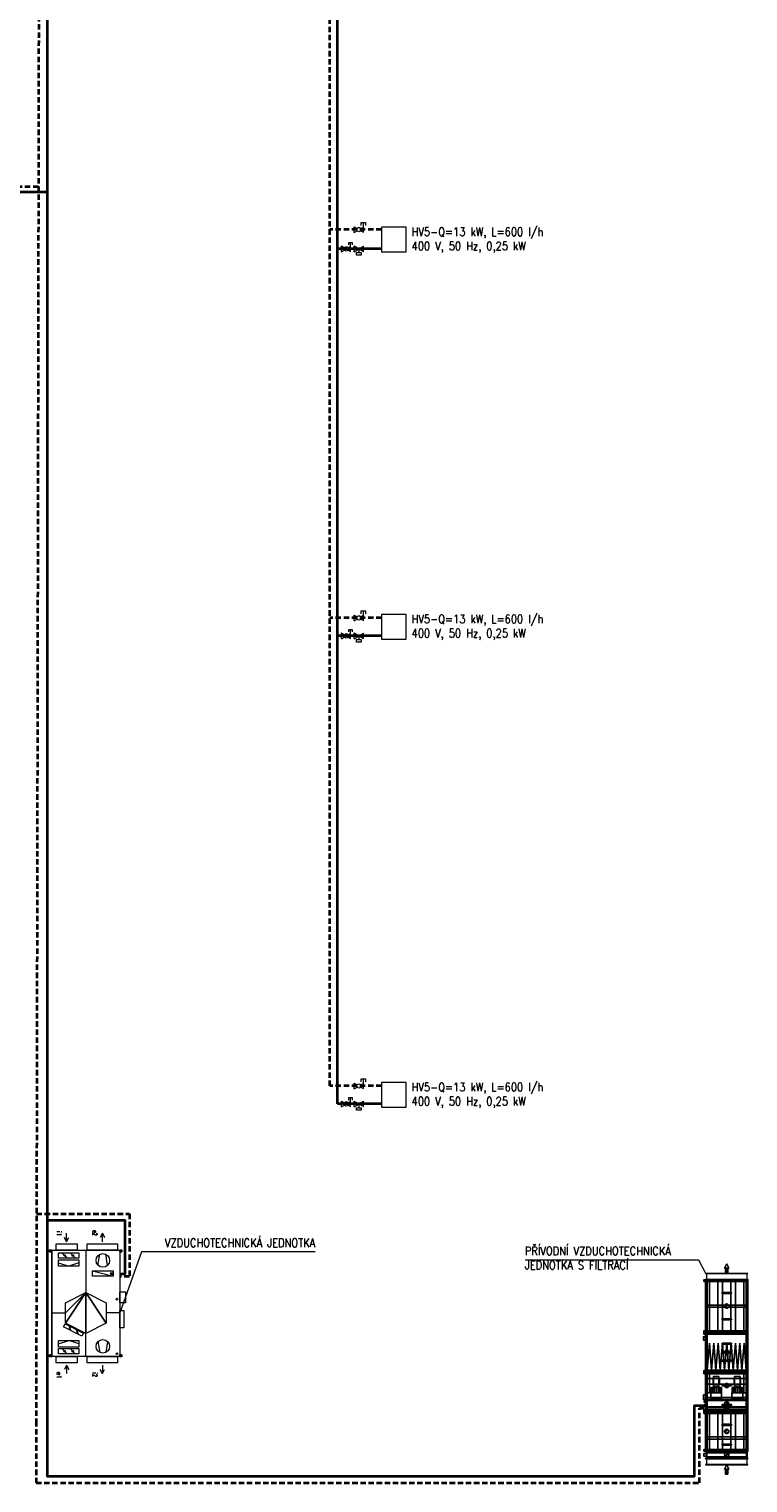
# Model space of a CAD drawing. Header units: millimetres. Extents: x 852228 to 2308442, y -221817 to -112108.
# Tile 6 of 24: x 950497 to 967382, y -176488 to -142322. Entities that reach past the tile are written whole.
import ezdxf

# ---------------------------------------------------------------- set-up
doc = ezdxf.new("R2010")
doc.units = ezdxf.units.MM
doc.header["$LTSCALE"] = 10
doc.linetypes.add('DASHED', pattern=[19.05, 12.7, -6.35])
for name, color, linetype, lineweight in [('_UT_zarizeni', 50, 'Continuous', 15), ('T-p_privodni', 1, 'Continuous', 35), ('T-p_zpetne', 5, 'DASHED', 35)]:
    doc.layers.add(name, color=color, linetype=linetype, lineweight=lineweight)
doc.styles.add('Popis', font='simplex.shx', dxfattribs={"width": 0.85, "height": 150})
doc.styles.add('TXT', font='txt_____.ttf')

# ---------------------------------------------------------------- blocks, each defined once
blk = doc.blocks.new('C_1_GDCPWT517218161135')
for points in [[(-7315098.1, -2997500), (-7310098.1, -2997500), (-7310098.1, -2002500), (-7315098.1, -2002500)], [(-7315098.1, -2997500), (-7310098.1, -2997500), (-7310098.1, -2002500), (-7315098.1, -2002500)], [(-7315098.1, -2977500), (-7165098.1, -2977500), (-7165098.1, -2022500), (-7315098.1, -2022500)], [(-7170098.1, -2997500), (-7165098.1, -2997500), (-7165098.1, -2002500), (-7170098.1, -2002500)], [(-7170098.1, -2997500), (-7165098.1, -2997500), (-7165098.1, -2002500), (-7170098.1, -2002500)]]:
    blk.add_lwpolyline(points, close=True)
blk = doc.blocks.new('A_1_GDCPWT517218161135')
for points in [[(-7535198.2, -2500000), (-7435175.3, -2549988.5), (-7435198.2, -2449988.5)], [(-7535198.2, -2500000), (-7435198.2, -2449988.5), (-7435221.2, -2450011.5)], [(-7535198.2, -2500000), (-7435221.2, -2450011.5), (-7435198.2, -2550011.5)], [(-7535198.2, -2500000), (-7435198.2, -2550011.5), (-7435175.3, -2549988.5)], [(-7315198.2, -2469993.2), (-7315211.9, -2470006.8), (-7435249, -2470006.8)], [(-7435249, -2470006.8), (-7435235.4, -2469993.2), (-7315198.2, -2469993.2)], [(-7435235.4, -2530006.8), (-7435249, -2470006.8), (-7315211.9, -2470006.8)], [(-7315184.6, -2529993.2), (-7315198.2, -2469993.2), (-7435235.4, -2469993.2)], [(-7435235.4, -2469993.2), (-7435221.7, -2529993.2), (-7315184.6, -2529993.2)], [(-7315211.9, -2470006.8), (-7315198.2, -2530006.8), (-7435235.4, -2530006.8)], [(-7435221.7, -2529993.2), (-7435235.4, -2530006.8), (-7315198.2, -2530006.8)], [(-7315198.2, -2530006.8), (-7315184.6, -2529993.2), (-7435221.7, -2529993.2)], [(-7435198.2, -2449988.5), (-7435198.2, -2500000), (-7435221.2, -2450011.5)], [(-7435221.2, -2450011.5), (-7435198.2, -2500000), (-7435198.2, -2550011.5)], [(-7435175.3, -2549988.5), (-7435198.2, -2500000), (-7435198.2, -2449988.5)], [(-7435198.2, -2550011.5), (-7435198.2, -2500000), (-7435175.3, -2549988.5)], [(-7315211.9, -2470006.8), (-7315198.2, -2469993.2), (-7315184.6, -2529993.2)], [(-7315184.6, -2529993.2), (-7315198.2, -2530006.8), (-7315211.9, -2470006.8)]]:
    blk.add_lwpolyline(points, close=True)
blk = doc.blocks.new('C_7_GDCPWT517218161135')
for points in [[(-2964899.9, -2997500), (-2959899.9, -2997500), (-2959899.9, -2002500), (-2964899.9, -2002500)], [(-2964899.9, -2997500), (-2959899.9, -2997500), (-2959899.9, -2002500), (-2964899.9, -2002500)], [(-2964899.9, -2977500), (-2814899.9, -2977500), (-2814899.9, -2022500), (-2964899.9, -2022500)], [(-2819899.9, -2997500), (-2814899.9, -2997500), (-2814899.9, -2002500), (-2819899.9, -2002500)], [(-2819899.9, -2997500), (-2814899.9, -2997500), (-2814899.9, -2002500), (-2819899.9, -2002500)]]:
    blk.add_lwpolyline(points, close=True)
blk = doc.blocks.new('A_2_GDCPWT517218161135')
for points in [[(-2814780.8, -2500000), (-2714758.1, -2549943.1), (-2714780.8, -2449943.1)], [(-2814780.8, -2500000), (-2714780.8, -2449943.1), (-2714803.5, -2449965.8)], [(-2814780.8, -2500000), (-2714803.5, -2449965.8), (-2714780.8, -2549965.8)], [(-2814780.8, -2500000), (-2714780.8, -2549965.8), (-2714758.1, -2549943.1)], [(-2594780.8, -2469892.8), (-2594794.4, -2469906.5), (-2714831.5, -2469961.4)], [(-2714831.5, -2469961.4), (-2714817.9, -2469947.5), (-2594780.8, -2469892.8)], [(-2714817.9, -2529961.4), (-2714831.5, -2469961.4), (-2594794.4, -2469906.5)], [(-2594767.1, -2529892.8), (-2594780.8, -2469892.8), (-2714817.9, -2469947.5)], [(-2594794.4, -2469906.5), (-2594780.8, -2529906.5), (-2714817.9, -2529961.4)], [(-2714817.9, -2469947.5), (-2714804.2, -2529947.5), (-2594767.1, -2529892.8)], [(-2714804.2, -2529947.5), (-2714817.9, -2529961.4), (-2594780.8, -2529906.5)], [(-2594780.8, -2529906.5), (-2594767.1, -2529892.8), (-2714804.2, -2529947.5)], [(-2714780.8, -2449943.1), (-2714780.8, -2499954.3), (-2714803.5, -2449965.8)], [(-2714803.5, -2449965.8), (-2714780.8, -2499954.3), (-2714780.8, -2549965.8)], [(-2714758.1, -2549943.1), (-2714780.8, -2499954.3), (-2714780.8, -2449943.1)], [(-2714780.8, -2549965.8), (-2714780.8, -2499954.3), (-2714758.1, -2549943.1)], [(-2594794.4, -2469906.5), (-2594780.8, -2469892.8), (-2594767.1, -2529892.8)], [(-2594767.1, -2529892.8), (-2594780.8, -2529906.5), (-2594794.4, -2469906.5)]]:
    blk.add_lwpolyline(points, close=True)
blk = doc.blocks.new('JEDNOTKA_1-18621-174053_M')
for p, q in [((0, 0), (0, 1600000)), ((0, 1600000), (2500000, 1600000)), ((29000, 1650000), (41000, 1650000)), ((29000, 1600000), (41000, 1600000)), ((41000, 1600000), (41000, 1650000)), ((487000, 960000), (612000, 1440000)), ((532000, 1402000), (567000, 1402000)), ((550000, 1385000), (550000, 1420000)), ((1475000, 1600000), (1475000, 1280000)), ((2458000, 1650000), (2458000, 1600000)), ((2471000, 1650000), (2458000, 1650000)), ((2471000, 1600000), (2458000, 1600000)), ((2500000, 1600000), (2500000, 0)), ((-399000, 1190000), (-299000, 1240000)), ((-199000, 1190000), (-399000, 1190000)), ((-399000, 1190000), (-299000, 1140000)), ((352000, 1313000), (96000, 1270000)), ((352000, 1086000), (96000, 1129000)), ((2148000, 1313000), (2404000, 1270000)), ((2148000, 1086000), (2404000, 1129000)), ((2701000, 1190000), (2901000, 1190000)), ((2901000, 1190000), (2801000, 1240000)), ((2901000, 1190000), (2801000, 1140000)), ((0, 800000), (995000, 800000)), ((2500000, 800000), (1955000, 800000)), ((-199000, 350000), (-399000, 350000)), ((-199000, 350000), (-299000, 400000)), ((-199000, 350000), (-299000, 300000)), ((75000, 446000), (175000, 546000)), ((75000, 254000), (175000, 354000)), ((300000, 640000), (375000, 400000)), ((300000, 160000), (375000, 400000)), ((1788000, 412000), (1874000, 440000)), ((1875000, 583000), (1961000, 611000)), ((2200000, 640000), (2125000, 400000)), ((2200000, 160000), (2125000, 400000)), ((2325000, 446000), (2425000, 546000)), ((2325000, 254000), (2425000, 354000)), ((2701000, 350000), (2801000, 400000)), ((2701000, 350000), (2901000, 350000)), ((2701000, 350000), (2801000, 300000)), ((0, 0), (2500000, 0)), ((29000, 0), (41000, 0)), ((41000, -50000), (41000, 0)), ((1475000, 0), (1475000, 320000)), ((2458000, 0), (2458000, -50000)), ((2471000, 0), (2458000, 0)), ((29000, -50000), (41000, -50000)), ((2471000, -50000), (2458000, -50000))]:
    blk.add_line(p, q)
for points in [[(979000, 1600000), (979000, 1735000), (1234000, 1735000), (1234000, 1600000)], [(0, 835000), (-150000, 835000), (-150000, 1545000), (0, 1545000)], [(-8000, 1600000), (-8000, 1650000), (41000, 1650000), (41000, 1600000)], [(29000, 1650000), (-8000, 1650000), (41000, 1650000)], [(29000, 1600000), (-8000, 1600000), (41000, 1600000)], [(0, 0), (0, 1600000), (2500000, 1600000), (2500000, 0)], [(0, 0), (0, 1600000), (2500000, 1600000), (2500000, 0)], [(487000, 960000), (487000, 1440000), (612000, 1440000), (612000, 960000)], [(1420000, 1600000), (1420000, 1690000), (1825000, 1690000), (1825000, 1600000)], [(2508000, 1650000), (2508000, 1600000), (2458000, 1600000), (2458000, 1650000)], [(2471000, 1650000), (2508000, 1650000), (2458000, 1650000)], [(2471000, 1600000), (2508000, 1600000), (2458000, 1600000)], [(2500000, 1545000), (2650000, 1545000), (2650000, 835000), (2500000, 835000)], [(995000, 800000), (1235000, 1280000), (1715000, 1280000)], [(995000, 800000), (1715000, 1280000), (1955000, 800000)], [(995000, 800000), (1955000, 800000), (1715000, 320000)], [(995000, 800000), (1715000, 320000), (1475000, 320000)], [(995000, 800000), (1475000, 320000), (1235000, 320000)], [(1730000, 316000), (1948000, 744000), (2019000, 707000), (1801000, 280000)], [(0, 100000), (-150000, 100000), (-150000, 600000), (0, 600000)], [(62000, 160000), (62000, 640000), (187000, 640000), (187000, 160000)], [(225000, 160000), (225000, 640000), (375000, 640000), (375000, 160000)], [(2275000, 640000), (2275000, 160000), (2125000, 160000), (2125000, 640000)], [(2312000, 160000), (2312000, 640000), (2437000, 640000), (2437000, 160000)], [(2500000, 600000), (2650000, 600000), (2650000, 100000), (2500000, 100000)], [(-8000, -50000), (-8000, 0), (41000, 0), (41000, -50000)], [(29000, 0), (-8000, 0), (41000, 0)], [(2508000, 0), (2508000, -50000), (2458000, -50000), (2458000, 0)], [(2471000, 0), (2508000, 0), (2458000, 0)], [(29000, -50000), (-8000, -50000), (41000, -50000)], [(2471000, -50000), (2508000, -50000), (2458000, -50000)]]:
    blk.add_lwpolyline(points, close=True)
for centre, radius in [((16000, 1625000), 5000), ((550000, 1402000), 25000), ((1151000, 1533000), 20000), ((2433000, 1533000), 20000), ((2483000, 1625000), 5000), ((240000, 1200000), 160000), ((2260000, 1200000), 160000), ((125000, 496000), 18000), ((1831000, 426000), 12000), ((1918000, 597000), 12000), ((2375000, 496000), 18000), ((125000, 304000), 18000), ((2375000, 304000), 18000), ((16000, -25000), 5000), ((2483000, -25000), 5000)]:
    blk.add_circle(centre, radius)
at = {"char_height": 113000, "attachment_point": 7, "style": 'TXT'}
for s, insert, width in [('\\W0.56;e2', (-467000, 957000), 134592.78), ('\\W0.61;i2', (2879000, 957000), 124828.92), ('\\W0.92;i1', (-449000, 117000), 170306.7), ('\\W0.70;e1', (2861000, 117000), 155354.38)]:
    blk.add_mtext(s, dxfattribs=dict(at, insert=insert, width=width))

msp = doc.modelspace()

# ---------------------------------------------------------------- linework, layer by layer
at = {"color": 7}
for p, q in [((966876, -172333), (966835, -172333)), ((966923, -172301), (966882, -172301)), ((966925, -172360), (966884, -172360)), ((966842, -174226), (966862, -174155)), ((966927, -174225), (966908, -174155)), ((966861, -174629), (966907, -174629)), ((966884, -174651), (966884, -174606)), ((966923, -175246), (966882, -175246)), ((966876, -175278), (966835, -175278)), ((966925, -175305), (966884, -175305)), ((966850, -175847), (966877, -175832)), ((966893, -175823), (966920, -175809))]:
    msp.add_line(p, q, dxfattribs=at)
for points in [[(966347, -171718), (966382, -171718), (966382, -171713), (966347, -171713)], [(966347, -171753), (966387, -171753), (966387, -171713), (966347, -171713)], [(966382, -171713), (966382, -171753), (966386, -171753), (966386, -171713)], [(966387, -171713), (966387, -172953), (966412, -172953), (966412, -171713)], [(966412, -171713), (966412, -172953), (966427, -172953), (966427, -171713)], [(966412, -171713), (966412, -171753), (967357, -171753), (967357, -171713)], [(966412, -171713), (966412, -171738), (967357, -171738), (967357, -171713)], [(966412, -171738), (966412, -172308), (967357, -172308), (967357, -171738)], [(966412, -171753), (966412, -172913), (967357, -172913), (967357, -171753)], [(966479, -171713), (966479, -172953), (966679, -172953), (966679, -171713)], [(966784, -171713), (966784, -172953), (966984, -172953), (966984, -171713)], [(967089, -171713), (967089, -172953), (967289, -172953), (967289, -171713)], [(967342, -171713), (967342, -172953), (967357, -172953), (967357, -171713)], [(967357, -171713), (967357, -172953), (967382, -172953), (967382, -171713)], [(966807, -172010), (966775, -172010), (966775, -172035), (966807, -172035)], [(966838, -172010), (966807, -172010), (966807, -172035), (966838, -172035)], [(966838, -172010), (966838, -172035), (966932, -172035), (966932, -172010)], [(966932, -172010), (966932, -172035), (966963, -172035), (966963, -172010)], [(966995, -172010), (966963, -172010), (966963, -172035), (966995, -172035)], [(966412, -172308), (966412, -172358), (967357, -172358), (967357, -172308)], [(966412, -172358), (966412, -172928), (967357, -172928), (967357, -172358)], [(966807, -172630), (966775, -172630), (966775, -172655), (966807, -172655)], [(966838, -172630), (966807, -172630), (966807, -172655), (966838, -172655)], [(966838, -172630), (966838, -172655), (966932, -172655), (966932, -172630)], [(966932, -172630), (966932, -172655), (966963, -172655), (966963, -172630)], [(966995, -172630), (966963, -172630), (966963, -172655), (966995, -172655)], [(966387, -173053), (966387, -173133), (966337, -173133), (966337, -173053)], [(966347, -172953), (966387, -172953), (966387, -172913), (966347, -172913)], [(966347, -172953), (966382, -172953), (966382, -172948), (966347, -172948)], [(966347, -172953), (966387, -172953), (966387, -172993), (966347, -172993)], [(966347, -172953), (966382, -172953), (966382, -172958), (966347, -172958)], [(966382, -172913), (966382, -172953), (966386, -172953), (966386, -172913)], [(966382, -172993), (966382, -172953), (966386, -172953), (966386, -172993)], [(966412, -172953), (966412, -173883), (966387, -173883), (966387, -172953)], [(966412, -172913), (966412, -172953), (967357, -172953), (967357, -172913)], [(966412, -172928), (966412, -172953), (967357, -172953), (967357, -172928)], [(967357, -172953), (967357, -172993), (966412, -172993), (966412, -172953)], [(967357, -172953), (967357, -172978), (966412, -172978), (966412, -172953)], [(966427, -172953), (966427, -173883), (966412, -173883), (966412, -172953)], [(967357, -172978), (967357, -173858), (966412, -173858), (966412, -172978)], [(967357, -172993), (967357, -173843), (966412, -173843), (966412, -172993)], [(966478, -173203), (966528, -173838), (966427, -173838)], [(966579, -173203), (966630, -173838), (966528, -173838)], [(966681, -173203), (966732, -173838), (966630, -173838)], [(966782, -173203), (966833, -173838), (966732, -173838)], [(966774, -173205), (966805, -173205), (966805, -173230), (966774, -173230)], [(966837, -173205), (966837, -173230), (966805, -173230), (966805, -173205)], [(966884, -173203), (966935, -173838), (966833, -173838)], [(966930, -173205), (966930, -173230), (966837, -173230), (966837, -173205)], [(966930, -173205), (966961, -173205), (966961, -173230), (966930, -173230)], [(966986, -173203), (967036, -173838), (966935, -173838)], [(966961, -173205), (966994, -173205), (966994, -173230), (966961, -173230)], [(967087, -173203), (967138, -173838), (967036, -173838)], [(967189, -173203), (967240, -173838), (967138, -173838)], [(967290, -173203), (967341, -173838), (967240, -173838)], [(967357, -172953), (967357, -173883), (967342, -173883), (967342, -172953)], [(967382, -172953), (967382, -173883), (967357, -173883), (967357, -172953)], [(966347, -173843), (966387, -173843), (966387, -173883), (966347, -173883)], [(966347, -173878), (966382, -173878), (966382, -173883), (966347, -173883)], [(966347, -173883), (966387, -173883), (966387, -173923), (966347, -173923)], [(966347, -173883), (966382, -173883), (966382, -173888), (966347, -173888)], [(966382, -173883), (966382, -173843), (966386, -173843), (966386, -173883)], [(966382, -173923), (966382, -173883), (966386, -173883), (966386, -173923)], [(966412, -173883), (966412, -174813), (966387, -174813), (966387, -173883)], [(967357, -173843), (967357, -173883), (966412, -173883), (966412, -173843)], [(967357, -173858), (967357, -173883), (966412, -173883), (966412, -173858)], [(966427, -173883), (966427, -174813), (966412, -174813), (966412, -173883)], [(967357, -173883), (967357, -173923), (966412, -173923), (966412, -173883)], [(967357, -173883), (967357, -173908), (966412, -173908), (966412, -173883)], [(966482, -173883), (966482, -174373), (966427, -174373), (966427, -173883)], [(966774, -173605), (966805, -173605), (966805, -173630), (966774, -173630)], [(966837, -173605), (966837, -173630), (966805, -173630), (966805, -173605)], [(966930, -173605), (966930, -173630), (966837, -173630), (966837, -173605)], [(966930, -173605), (966961, -173605), (966961, -173630), (966930, -173630)], [(966961, -173605), (966994, -173605), (966994, -173630), (966961, -173630)], [(967341, -173883), (967341, -174373), (967286, -174373), (967286, -173883)], [(967357, -173883), (967357, -174813), (967342, -174813), (967342, -173883)], [(967382, -173883), (967382, -174813), (967357, -174813), (967357, -173883)], [(967357, -173908), (967357, -174478), (966412, -174478), (966412, -173908)], [(967357, -173923), (967357, -174773), (966412, -174773), (966412, -173923)], [(967342, -174035), (967342, -174170), (966427, -174170), (966427, -174035)], [(966514, -174248), (966524, -174248), (966524, -174373), (966514, -174373)], [(966524, -174248), (966550, -174248), (966550, -174373), (966524, -174373)], [(966550, -174248), (966589, -174248), (966589, -174373), (966550, -174373)], [(966712, -174035), (966712, -174170), (966562, -174170), (966562, -174035)], [(966702, -173988), (966702, -174218), (966572, -174218), (966572, -173988)], [(966589, -174248), (966637, -174248), (966637, -174373), (966589, -174373)], [(966652, -174218), (966652, -174248), (966622, -174248), (966622, -174218)], [(966637, -174248), (966684, -174248), (966684, -174373), (966637, -174373)], [(966684, -174248), (966723, -174248), (966723, -174373), (966684, -174373)], [(966723, -174248), (966750, -174248), (966750, -174373), (966723, -174373)], [(966750, -174248), (966759, -174248), (966759, -174373), (966750, -174373)], [(966774, -174180), (966805, -174180), (966805, -174205), (966774, -174205)], [(966837, -174180), (966837, -174205), (966805, -174205), (966805, -174180)], [(966930, -174180), (966930, -174205), (966837, -174205), (966837, -174180)], [(966930, -174180), (966961, -174180), (966961, -174205), (966930, -174205)], [(966961, -174180), (966994, -174180), (966994, -174205), (966961, -174205)], [(967009, -174248), (967018, -174248), (967018, -174373), (967009, -174373)], [(967018, -174248), (967045, -174248), (967045, -174373), (967018, -174373)], [(967045, -174248), (967084, -174248), (967084, -174373), (967045, -174373)], [(967206, -174035), (967206, -174170), (967056, -174170), (967056, -174035)], [(967196, -173988), (967196, -174218), (967066, -174218), (967066, -173988)], [(967084, -174248), (967131, -174248), (967131, -174373), (967084, -174373)], [(967146, -174218), (967146, -174248), (967116, -174248), (967116, -174218)], [(967131, -174248), (967179, -174248), (967179, -174373), (967131, -174373)], [(967179, -174248), (967218, -174248), (967218, -174373), (967179, -174373)], [(967218, -174248), (967244, -174248), (967244, -174373), (967218, -174373)], [(967244, -174248), (967254, -174248), (967254, -174373), (967244, -174373)], [(966387, -174418), (966387, -174528), (966337, -174528), (966337, -174418)], [(966427, -174561), (966427, -174565), (966357, -174565), (966357, -174561)], [(966427, -174565), (966427, -174577), (966357, -174577), (966357, -174565)], [(966427, -174577), (966427, -174589), (966357, -174589), (966357, -174577)], [(966427, -174589), (966427, -174594), (966357, -174594), (966357, -174589)], [(967357, -174478), (967357, -174528), (966412, -174528), (966412, -174478)], [(967357, -174528), (967357, -174788), (966412, -174788), (966412, -174528)], [(966427, -174548), (967342, -174548), (967342, -174698), (966427, -174698)], [(966509, -174373), (966764, -174373), (966764, -174503), (966509, -174503)], [(967004, -174373), (967259, -174373), (967259, -174503), (967004, -174503)], [(966347, -174773), (966387, -174773), (966387, -174813), (966347, -174813)], [(966347, -174808), (966382, -174808), (966382, -174813), (966347, -174813)], [(966347, -174818), (966382, -174818), (966382, -174813), (966347, -174813)], [(966347, -174853), (966387, -174853), (966387, -174813), (966347, -174813)], [(966427, -174651), (966427, -174655), (966357, -174655), (966357, -174651)], [(966427, -174655), (966427, -174667), (966357, -174667), (966357, -174655)], [(966427, -174667), (966427, -174679), (966357, -174679), (966357, -174667)], [(966427, -174679), (966427, -174684), (966357, -174684), (966357, -174679)], [(966382, -174813), (966382, -174773), (966386, -174773), (966386, -174813)], [(966382, -174813), (966382, -174853), (966386, -174853), (966386, -174813)], [(966387, -174813), (966387, -175743), (966412, -175743), (966412, -174813)], [(967357, -174773), (967357, -174813), (966412, -174813), (966412, -174773)], [(967357, -174788), (967357, -174813), (966412, -174813), (966412, -174788)], [(966412, -174813), (966412, -175743), (966427, -175743), (966427, -174813)], [(966412, -174813), (966412, -174853), (967357, -174853), (967357, -174813)], [(966412, -174813), (966412, -174838), (967357, -174838), (967357, -174813)], [(966412, -174838), (966412, -175408), (967357, -175408), (967357, -174838)], [(966412, -174853), (966412, -175703), (967357, -175703), (967357, -174853)], [(967342, -174720), (967342, -174768), (966427, -174768), (966427, -174720)], [(966479, -174813), (966479, -175743), (966679, -175743), (966679, -174813)], [(966774, -174644), (966805, -174644), (966805, -174669), (966774, -174669)], [(966784, -174813), (966784, -175743), (966984, -175743), (966984, -174813)], [(966837, -174644), (966837, -174669), (966805, -174669), (966805, -174644)], [(966930, -174644), (966930, -174669), (966837, -174669), (966837, -174644)], [(966930, -174644), (966961, -174644), (966961, -174669), (966930, -174669)], [(966961, -174644), (966994, -174644), (966994, -174669), (966961, -174669)], [(967089, -174813), (967089, -175743), (967289, -175743), (967289, -174813)], [(967342, -174813), (967342, -175743), (967357, -175743), (967357, -174813)], [(967357, -174813), (967357, -175743), (967382, -175743), (967382, -174813)], [(966807, -175110), (966775, -175110), (966775, -175135), (966807, -175135)], [(966838, -175110), (966807, -175110), (966807, -175135), (966838, -175135)], [(966838, -175110), (966838, -175135), (966932, -175135), (966932, -175110)], [(966932, -175110), (966932, -175135), (966963, -175135), (966963, -175110)], [(966995, -175110), (966963, -175110), (966963, -175135), (966995, -175135)], [(966412, -175408), (966412, -175458), (967357, -175458), (967357, -175408)], [(966412, -175458), (966412, -175718), (967357, -175718), (967357, -175458)], [(966807, -175574), (966775, -175574), (966775, -175599), (966807, -175599)], [(966838, -175574), (966807, -175574), (966807, -175599), (966838, -175599)], [(966838, -175574), (966838, -175599), (966932, -175599), (966932, -175574)], [(966932, -175574), (966932, -175599), (966963, -175599), (966963, -175574)], [(966995, -175574), (966963, -175574), (966963, -175599), (966995, -175599)], [(966347, -175743), (966387, -175743), (966387, -175703), (966347, -175703)], [(966347, -175743), (966382, -175743), (966382, -175738), (966347, -175738)], [(966407, -175795), (966407, -175860), (966347, -175860), (966347, -175795)], [(966382, -175703), (966382, -175743), (966386, -175743), (966386, -175703)], [(966387, -175743), (966407, -175743), (966407, -175743), (966387, -175743)], [(966387, -175743), (967382, -175743), (967382, -175743), (966387, -175743)], [(967382, -175748), (966387, -175748), (966387, -175743), (967382, -175743)], [(966387, -175743), (967382, -175743), (967382, -175743), (966387, -175743)], [(967382, -175748), (966387, -175748), (966387, -175743), (967382, -175743)], [(966387, -175908), (966407, -175908), (966407, -175908), (966387, -175908)], [(966387, -175908), (967382, -175908), (967382, -175908), (966387, -175908)], [(967382, -175913), (966387, -175913), (966387, -175908), (967382, -175908)], [(966387, -175908), (967382, -175908), (967382, -175908), (966387, -175908)], [(967382, -175913), (966387, -175913), (966387, -175908), (967382, -175908)], [(966407, -175748), (966407, -175748), (966407, -175743), (966407, -175743)], [(967362, -175746), (967362, -175910), (966407, -175910), (966407, -175746)], [(966407, -175913), (966407, -175913), (966407, -175908), (966407, -175908)], [(966418, -175783), (966418, -175816), (966408, -175816), (966408, -175783)], [(966408, -175816), (966408, -175859), (966408, -175828), (966408, -175783)], [(966408, -175783), (966408, -175783), (966408, -175828), (966408, -175816)], [(966418, -175783), (966418, -175816), (966408, -175816), (966408, -175783)], [(966408, -175816), (966408, -175859), (966408, -175828), (966408, -175783)], [(966408, -175783), (966408, -175783), (966408, -175828), (966408, -175816)], [(966418, -175783), (966418, -175816), (966408, -175816), (966408, -175783)], [(966408, -175816), (966408, -175859), (966408, -175828), (966408, -175783)], [(966408, -175783), (966408, -175783), (966408, -175828), (966408, -175816)], [(966408, -175828), (966408, -175859), (966408, -175816)], [(966418, -175816), (966418, -175859), (966408, -175859), (966408, -175816)], [(966408, -175828), (966408, -175859), (966408, -175816)], [(966418, -175816), (966418, -175859), (966408, -175859), (966408, -175816)], [(966408, -175828), (966408, -175859), (966408, -175816)], [(966418, -175816), (966418, -175859), (966408, -175859), (966408, -175816)], [(966408, -175828), (966408, -175859), (966408, -175878), (966408, -175859)], [(966408, -175828), (966408, -175859), (966408, -175878), (966408, -175859)], [(966408, -175828), (966408, -175859), (966408, -175878), (966408, -175859)], [(966418, -175859), (966418, -175878), (966408, -175878), (966408, -175859)], [(966418, -175859), (966418, -175878), (966408, -175878), (966408, -175859)], [(966418, -175859), (966418, -175878), (966408, -175878), (966408, -175859)], [(966412, -175703), (966412, -175743), (967357, -175743), (967357, -175703)], [(966412, -175718), (966412, -175743), (967357, -175743), (967357, -175718)], [(967353, -175778), (967353, -175878), (966418, -175878), (966418, -175778)], [(967353, -175778), (967353, -175878), (966418, -175878), (966418, -175778)], [(967353, -175778), (967353, -175878), (966418, -175878), (966418, -175778)], [(967361, -175783), (967361, -175816), (967351, -175816), (967351, -175783)], [(967351, -175816), (967351, -175859), (967351, -175828), (967351, -175783)], [(967351, -175783), (967351, -175783), (967351, -175828), (967351, -175816)], [(967361, -175783), (967361, -175816), (967351, -175816), (967351, -175783)], [(967351, -175816), (967351, -175859), (967351, -175828), (967351, -175783)], [(967351, -175783), (967351, -175783), (967351, -175828), (967351, -175816)], [(967361, -175783), (967361, -175816), (967351, -175816), (967351, -175783)], [(967351, -175816), (967351, -175859), (967351, -175828), (967351, -175783)], [(967351, -175783), (967351, -175783), (967351, -175828), (967351, -175816)], [(967351, -175828), (967351, -175859), (967351, -175816)], [(967361, -175816), (967361, -175859), (967351, -175859), (967351, -175816)], [(967351, -175828), (967351, -175859), (967351, -175816)], [(967361, -175816), (967361, -175859), (967351, -175859), (967351, -175816)], [(967351, -175828), (967351, -175859), (967351, -175816)], [(967361, -175816), (967361, -175859), (967351, -175859), (967351, -175816)], [(967351, -175828), (967351, -175859), (967351, -175878), (967351, -175859)], [(967351, -175828), (967351, -175859), (967351, -175878), (967351, -175859)], [(967351, -175828), (967351, -175859), (967351, -175878), (967351, -175859)], [(967361, -175859), (967361, -175878), (967351, -175878), (967351, -175859)], [(967361, -175859), (967361, -175878), (967351, -175878), (967351, -175859)], [(967361, -175859), (967361, -175878), (967351, -175878), (967351, -175859)], [(967362, -175743), (967382, -175743), (967382, -175743), (967362, -175743)], [(967362, -175908), (967382, -175908), (967382, -175908), (967362, -175908)], [(967382, -175748), (967382, -175748), (967382, -175743), (967382, -175743)], [(967382, -175748), (967382, -175748), (967382, -175743), (967382, -175743)], [(967382, -175748), (967382, -175748), (967382, -175743), (967382, -175743)], [(967382, -175913), (967382, -175913), (967382, -175908), (967382, -175908)], [(967382, -175913), (967382, -175913), (967382, -175908), (967382, -175908)], [(967382, -175913), (967382, -175913), (967382, -175908), (967382, -175908)]]:
    msp.add_lwpolyline(points, close=True)
for points in [[(966834, -172333), (966835, -172327), (966835, -172323), (966837, -172318), (966838, -172313), (966840, -172309), (966843, -172305), (966846, -172301), (966849, -172297), (966852, -172294), (966856, -172291), (966860, -172289), (966865, -172287), (966869, -172285), (966874, -172284), (966879, -172283), (966884, -172283), (966889, -172283), (966894, -172284), (966899, -172285), (966904, -172287), (966908, -172289), (966912, -172291), (966916, -172294), (966920, -172297), (966923, -172301), (966926, -172305), (966928, -172309), (966930, -172313), (966932, -172318), (966933, -172323), (966934, -172327), (966934, -172333), (966934, -172338), (966933, -172343), (966932, -172347), (966930, -172352), (966928, -172356), (966926, -172361), (966923, -172364), (966920, -172368), (966916, -172371), (966912, -172374), (966908, -172377), (966904, -172379), (966899, -172380), (966894, -172382), (966889, -172382), (966884, -172383), (966879, -172382), (966874, -172382), (966869, -172380), (966865, -172379), (966860, -172377), (966856, -172374), (966852, -172371), (966849, -172368), (966846, -172364), (966843, -172361), (966840, -172356), (966838, -172352), (966837, -172347), (966835, -172343), (966835, -172338)], [(966934, -173418), (966934, -173412), (966933, -173408), (966932, -173403), (966930, -173398), (966928, -173394), (966926, -173390), (966923, -173386), (966920, -173382), (966916, -173379), (966912, -173376), (966908, -173374), (966904, -173372), (966899, -173370), (966894, -173369), (966889, -173368), (966884, -173368), (966879, -173368), (966874, -173369), (966869, -173370), (966865, -173372), (966860, -173374), (966856, -173376), (966852, -173379), (966849, -173382), (966846, -173386), (966843, -173390), (966840, -173394), (966838, -173398), (966837, -173403), (966835, -173408), (966835, -173412), (966834, -173418), (966835, -173423), (966835, -173428), (966837, -173432), (966838, -173437), (966840, -173441), (966843, -173446), (966846, -173449), (966849, -173453), (966852, -173456), (966856, -173459), (966860, -173462), (966865, -173464), (966869, -173465), (966874, -173467), (966879, -173467), (966884, -173468), (966889, -173467), (966894, -173467), (966899, -173465), (966904, -173464), (966908, -173462), (966912, -173459), (966916, -173456), (966920, -173453), (966923, -173449), (966926, -173446), (966928, -173441), (966930, -173437), (966932, -173432), (966933, -173428), (966934, -173423)], [(966834, -174200), (966835, -174194), (966835, -174190), (966837, -174185), (966838, -174180), (966840, -174176), (966843, -174172), (966846, -174168), (966849, -174164), (966853, -174161), (966856, -174158), (966860, -174156), (966865, -174153), (966869, -174152), (966874, -174151), (966879, -174150), (966884, -174150), (966889, -174150), (966894, -174151), (966899, -174152), (966904, -174153), (966908, -174156), (966912, -174158), (966916, -174161), (966919, -174164), (966923, -174168), (966926, -174172), (966928, -174176), (966930, -174180), (966932, -174185), (966933, -174190), (966934, -174194), (966934, -174200), (966934, -174205), (966933, -174210), (966932, -174214), (966930, -174219), (966928, -174223), (966926, -174227), (966923, -174231), (966919, -174235), (966916, -174238), (966912, -174241), (966908, -174244), (966904, -174246), (966899, -174247), (966894, -174249), (966889, -174249), (966884, -174250), (966879, -174249), (966874, -174249), (966869, -174247), (966865, -174246), (966860, -174244), (966856, -174241), (966853, -174238), (966849, -174235), (966846, -174231), (966843, -174227), (966840, -174223), (966838, -174219), (966837, -174214), (966835, -174210), (966835, -174205)], [(966834, -174629), (966835, -174624), (966835, -174619), (966837, -174614), (966838, -174610), (966840, -174605), (966843, -174601), (966846, -174597), (966849, -174594), (966853, -174591), (966856, -174588), (966860, -174585), (966865, -174583), (966869, -174581), (966874, -174580), (966879, -174579), (966884, -174579), (966889, -174579), (966894, -174580), (966899, -174581), (966904, -174583), (966908, -174585), (966912, -174588), (966916, -174591), (966919, -174594), (966923, -174597), (966926, -174601), (966928, -174605), (966930, -174610), (966932, -174614), (966933, -174619), (966934, -174624), (966934, -174629), (966934, -174634), (966933, -174639), (966932, -174644), (966930, -174649), (966928, -174653), (966926, -174657), (966923, -174661), (966919, -174665), (966916, -174668), (966912, -174671), (966908, -174673), (966904, -174675), (966899, -174677), (966894, -174678), (966889, -174679), (966884, -174679), (966879, -174679), (966874, -174678), (966869, -174677), (966865, -174675), (966860, -174673), (966856, -174671), (966853, -174668), (966849, -174665), (966846, -174661), (966843, -174657), (966840, -174653), (966838, -174649), (966837, -174644), (966835, -174639), (966835, -174634)], [(966834, -174755), (966835, -174750), (966835, -174745), (966837, -174740), (966838, -174736), (966840, -174731), (966843, -174727), (966846, -174723), (966849, -174720), (966853, -174717), (966856, -174714), (966860, -174711), (966865, -174709), (966869, -174708), (966874, -174706), (966879, -174706), (966884, -174705), (966889, -174706), (966894, -174706), (966899, -174708), (966904, -174709), (966908, -174711), (966912, -174714), (966916, -174717), (966919, -174720), (966923, -174723), (966926, -174727), (966928, -174731), (966930, -174736), (966932, -174740), (966933, -174745), (966934, -174750), (966934, -174755), (966934, -174760), (966933, -174765), (966932, -174770), (966930, -174775), (966928, -174779), (966926, -174783), (966923, -174787), (966919, -174791), (966916, -174794), (966912, -174797), (966908, -174799), (966904, -174801), (966899, -174803), (966894, -174804), (966889, -174805), (966884, -174805), (966879, -174805), (966874, -174804), (966869, -174803), (966865, -174801), (966860, -174799), (966856, -174797), (966853, -174794), (966849, -174791), (966846, -174787), (966843, -174783), (966840, -174779), (966838, -174775), (966837, -174770), (966835, -174765), (966835, -174760)], [(966834, -175278), (966835, -175272), (966835, -175268), (966837, -175263), (966838, -175258), (966840, -175254), (966843, -175250), (966846, -175246), (966849, -175242), (966852, -175239), (966856, -175236), (966860, -175234), (966865, -175232), (966869, -175230), (966874, -175229), (966879, -175228), (966884, -175228), (966889, -175228), (966894, -175229), (966899, -175230), (966904, -175232), (966908, -175234), (966912, -175236), (966916, -175239), (966920, -175242), (966923, -175246), (966926, -175250), (966928, -175254), (966930, -175258), (966932, -175263), (966933, -175268), (966934, -175272), (966934, -175278), (966934, -175283), (966933, -175288), (966932, -175292), (966930, -175297), (966928, -175301), (966926, -175306), (966923, -175309), (966920, -175313), (966916, -175316), (966912, -175319), (966908, -175322), (966904, -175324), (966899, -175325), (966894, -175327), (966889, -175327), (966884, -175328), (966879, -175327), (966874, -175327), (966869, -175325), (966865, -175324), (966860, -175322), (966856, -175319), (966852, -175316), (966849, -175313), (966846, -175309), (966843, -175306), (966840, -175301), (966838, -175297), (966837, -175292), (966835, -175288), (966835, -175283)], [(966934, -175828), (966934, -175822), (966933, -175817), (966932, -175813), (966930, -175808), (966928, -175804), (966926, -175800), (966923, -175796), (966920, -175792), (966916, -175789), (966912, -175786), (966908, -175784), (966904, -175782), (966899, -175780), (966894, -175779), (966889, -175778), (966884, -175778), (966879, -175778), (966874, -175779), (966869, -175780), (966865, -175782), (966861, -175784), (966856, -175786), (966852, -175789), (966849, -175792), (966846, -175796), (966843, -175800), (966840, -175804), (966838, -175808), (966836, -175813), (966835, -175817), (966835, -175822), (966834, -175828), (966835, -175833), (966835, -175838), (966836, -175842), (966838, -175847), (966840, -175851), (966843, -175855), (966846, -175859), (966849, -175863), (966852, -175866), (966856, -175869), (966861, -175872), (966865, -175874), (966869, -175875), (966874, -175877), (966879, -175877), (966884, -175878), (966889, -175877), (966894, -175877), (966899, -175875), (966904, -175874), (966908, -175872), (966912, -175869), (966916, -175866), (966920, -175863), (966923, -175859), (966926, -175855), (966928, -175851), (966930, -175847), (966932, -175842), (966933, -175838), (966934, -175833)], [(966895, -175828), (966895, -175826), (966894, -175824), (966893, -175823), (966892, -175821), (966891, -175820), (966889, -175820), (966887, -175819), (966886, -175819), (966884, -175819), (966882, -175820), (966880, -175820), (966879, -175821), (966878, -175823), (966877, -175824), (966877, -175826), (966876, -175828), (966877, -175830), (966877, -175832), (966878, -175833), (966879, -175834), (966880, -175836), (966882, -175836), (966884, -175837), (966886, -175837), (966887, -175837), (966889, -175836), (966891, -175836), (966892, -175834), (966893, -175833), (966894, -175832), (966895, -175830)]]:
    msp.add_lwpolyline(points, close=True, dxfattribs=at)
for points in [[(966933, -173426), (966921, -173409), (966909, -173392), (966896, -173409), (966884, -173426), (966872, -173409), (966859, -173392), (966847, -173409), (966835, -173426)], [(966835, -174763), (966848, -174747), (966860, -174730), (966872, -174747), (966884, -174763), (966897, -174747), (966909, -174730), (966921, -174747), (966934, -174763)]]:
    msp.add_lwpolyline(points, dxfattribs=at)
at = {"layer": '_UT_zarizeni'}
for p, q in [((958300, -146936), (958300, -146866)), ((958300, -146866), (958400, -146866)), ((958349, -146966), (958349, -146886)), ((958400, -146866), (958400, -146936)), ((958132, -147103), (958132, -146966)), ((958132, -146966), (958203, -147009)), ((958132, -147103), (958203, -147060)), ((958289, -147009), (958349, -146973)), ((958289, -147060), (958349, -147096)), ((958349, -147096), (958349, -146966)), ((958776, -146977), (958776, -147557)), ((959356, -146977), (958776, -146977)), ((959356, -147557), (959356, -146977)), ((957833, -147555), (957833, -147419)), ((957833, -147419), (957904, -147461)), ((957833, -147555), (957904, -147512)), ((957990, -147461), (958050, -147425)), ((957990, -147512), (958050, -147549)), ((958008, -147395), (958008, -147335)), ((958008, -147335), (958088, -147335)), ((958050, -147412), (958050, -147352)), ((958050, -147549), (958050, -147419)), ((958088, -147335), (958088, -147395)), ((958132, -147555), (958132, -147419)), ((958132, -147419), (958349, -147549)), ((958132, -147555), (958349, -147425)), ((958246, -147487), (958246, -147574)), ((958349, -147549), (958349, -147425)), ((958776, -147557), (959356, -147557)), ((958132, -156228), (958132, -156092)), ((958132, -156092), (958203, -156134)), ((958289, -156134), (958349, -156098)), ((958300, -156061), (958300, -155991)), ((958300, -155991), (958400, -155991)), ((958349, -156092), (958349, -156012)), ((958349, -156222), (958349, -156092)), ((958400, -155991), (958400, -156061)), ((958776, -156077), (958776, -156657)), ((959356, -156077), (958776, -156077)), ((959356, -156657), (959356, -156077)), ((958008, -156490), (958008, -156430)), ((958008, -156430), (958088, -156430)), ((958050, -156508), (958050, -156448)), ((958088, -156430), (958088, -156490)), ((958132, -156228), (958203, -156186)), ((958289, -156186), (958349, -156222)), ((957833, -156650), (957833, -156514)), ((957833, -156514), (957904, -156557)), ((957833, -156650), (957904, -156608)), ((957990, -156557), (958050, -156520)), ((957990, -156608), (958050, -156644)), ((958050, -156644), (958050, -156514)), ((958132, -156650), (958132, -156514)), ((958132, -156514), (958349, -156644)), ((958132, -156650), (958349, -156520)), ((958246, -156582), (958246, -156670)), ((958349, -156644), (958349, -156520)), ((958776, -156657), (959356, -156657)), ((958300, -167061), (958300, -166991)), ((958300, -166991), (958400, -166991)), ((958349, -167092), (958349, -167012)), ((958400, -166991), (958400, -167061)), ((958132, -167228), (958132, -167092)), ((958132, -167092), (958203, -167134)), ((958132, -167228), (958203, -167186)), ((958289, -167134), (958349, -167098)), ((958289, -167186), (958349, -167222)), ((958349, -167222), (958349, -167092)), ((958776, -167077), (958776, -167657)), ((959356, -167077), (958776, -167077)), ((958776, -167077), (958776, -167657)), ((959356, -167657), (959356, -167077)), ((957833, -167650), (957833, -167514)), ((957833, -167514), (957904, -167557)), ((957833, -167650), (957904, -167608)), ((957990, -167557), (958050, -167520)), ((957990, -167608), (958050, -167644)), ((958008, -167490), (958008, -167430)), ((958008, -167430), (958088, -167430)), ((958050, -167508), (958050, -167448)), ((958050, -167644), (958050, -167514)), ((958088, -167430), (958088, -167490)), ((958132, -167650), (958132, -167514)), ((958132, -167514), (958349, -167644)), ((958132, -167650), (958349, -167520)), ((958246, -167582), (958246, -167670)), ((958349, -167644), (958349, -167520)), ((958776, -167657), (959356, -167657))]:
    msp.add_line(p, q, dxfattribs=at)
for points in [[(958188, -147633), (958188, -147574), (958299, -147574), (958299, -147633), (958188, -147633)], [(958188, -156729), (958188, -156670), (958299, -156670), (958299, -156729), (958188, -156729)], [(958188, -167729), (958188, -167670), (958299, -167670), (958299, -167729), (958188, -167729)]]:
    msp.add_lwpolyline(points, close=True, dxfattribs=at)
for points in [[(957214, -171054), (953140, -171054), (952629, -172494)], [(962146, -171243), (966221, -171243), (966387, -171562)]]:
    msp.add_lwpolyline(points, dxfattribs=at)
for centre in [(958246, -147034), (957947, -147487), (958246, -156160), (957947, -156582), (958246, -167160), (957947, -167582)]:
    msp.add_circle(centre, 50, dxfattribs=at)
at = {"layer": 'T-p_privodni'}
for p, q in [((957740, -167579), (957740, -132334)), ((958776, -147484), (957740, -147484)), ((958776, -156579), (957740, -156579)), ((958776, -167579), (957740, -167579))]:
    msp.add_line(p, q, dxfattribs=at)
for points in [[(950924, -132875), (950924, -175033), (950924, -176333), (966124, -176333), (966124, -174667), (966357, -174667)], [(950924, -146151), (927564, -146151), (927564, -160548), (920329, -160548), (920329, -164605), (914694, -164605), (914694, -162935), (912851, -162935)], [(950924, -170315), (952744, -170315), (952744, -171582), (952629, -171582)]]:
    msp.add_lwpolyline(points, dxfattribs=at)
at = {"layer": 'T-p_zpetne'}
for p, q in [((957563, -167157), (957563, -132563)), ((958776, -147031), (957563, -147031)), ((958776, -156157), (957563, -156157)), ((958776, -167157), (957563, -167157))]:
    msp.add_line(p, q, dxfattribs=at)
for points in [[(950740, -132683), (950663, -175033), (950660, -176488), (966248, -176488), (966248, -174734), (966357, -174734)], [(950716, -146031), (927450, -146031), (927450, -160412), (920197, -160412), (920197, -164491), (914807, -164491), (914807, -162821), (912722, -162821)], [(950672, -170164), (952856, -170164), (952856, -171636), (952629, -171636)]]:
    msp.add_lwpolyline(points, dxfattribs=at)

# ---------------------------------------------------------------- block references
at = {"layer": '_UT_zarizeni', "xscale": 0.001, "yscale": 0.001, "zscale": 0.001, "rotation": 270}
for name, p in [('JEDNOTKA_1-18621-174053_M', (951029, -171019)), ('A_1_GDCPWT517218161135', (969384, -178878)), ('C_1_GDCPWT517218161135', (969384, -178878)), ('C_7_GDCPWT517218161135', (969384, -178878)), ('A_2_GDCPWT517218161135', (969384, -178878))]:
    msp.add_blockref(name, p, dxfattribs=at)

# ---------------------------------------------------------------- texts
at = {"layer": '_UT_zarizeni', "char_height": 200, "style": 'Popis'}
for s, insert, attachment_point in [('{\\fsimplex|b0|i0|c238|p2;HV5-Q=13 kW, L=600 l/h\\P400 V, 50 Hz, 0,25 kW}', (959481, -146985), 1), ('{\\fsimplex|b0|i0|c238|p2;HV5-Q=13 kW, L=600 l/h\\P400 V, 50 Hz, 0,25 kW}', (959481, -156085), 1), ('{\\fsimplex|b0|i0|c238|p2;HV5-Q=13 kW, L=600 l/h\\P400 V, 50 Hz, 0,25 kW}', (959481, -167085), 1), ('{\\fsimplex|b0|i0|c238|p2;VZDUCHOTECHNICKÁ JEDNOTKA}', (957219, -170746), 3), ('{\\fsimplex|b0|i0|c238|p2;PŘÍVODNÍ VZDUCHOTECHNICKÁ JEDNOTKA S FILTRACÍ}', (962141, -170936), 1)]:
    msp.add_mtext_dynamic_manual_height_columns(s, width=4855.27, gutter_width=500, heights=[2626], dxfattribs=dict(at, insert=insert, attachment_point=attachment_point))

doc.saveas('drawing.dxf')
